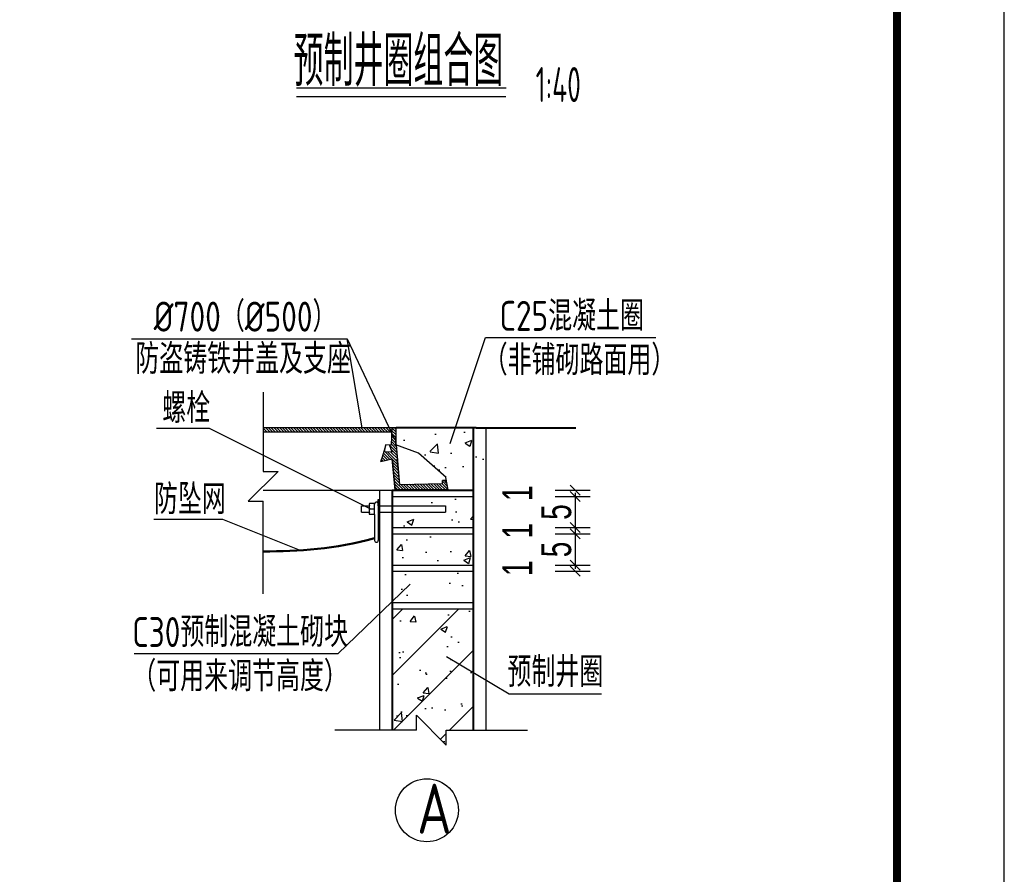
# Model space of a CAD drawing. Extents: x 1086357 to 1139099, y 3355738 to 3395504.
# Tile 8 of 18: x 1100471 to 1104417, y 3364706 to 3368129. Entities that reach past the tile are written whole.
import ezdxf
from ezdxf.enums import TextEntityAlignment as Align

# ---------------------------------------------------------------- set-up
doc = ezdxf.new("R2010")
doc.units = 0
doc.layers.get('0').update_dxf_attribs({"linetype": 'CONTINUOUS'})
doc.layers.get('Defpoints').update_dxf_attribs({"linetype": 'CONTINUOUS'})
doc.layers.add('GPSCOMMON', color=7, linetype='CONTINUOUS')
doc.layers.add('细线', color=3, linetype='CONTINUOUS')
for name, color, linetype, lineweight in [('标注', 7, 'CONTINUOUS', 25), ('粗实线', 1, 'CONTINUOUS', 40), ('粗线', 1, 'CONTINUOUS', 50)]:
    doc.layers.add(name, color=color, linetype=linetype, lineweight=lineweight)
doc.styles.add('gpshz', font='tssdeng.shx', dxfattribs={"width": 0.7, "height": 2.5, "bigfont": 'hztxt.shx'})
doc.styles.add('HZTXT', font='hztxt_e.shx', dxfattribs={"width": 0.7, "bigfont": 'hztxt.shx'})
doc.styles.add('图签', font='txt', dxfattribs={"width": 0.66})
doc.dimstyles.new('0.1', dxfattribs={"dimscale": 0, "dimtxt": 140, "dimasz": 60, "dimexe": 40, "dimexo": 10, "dimgap": 15, "dimtad": 1, "dimdec": 0, "dimlfac": 0.1, "dimzin": 0, "dimdsep": 46, "dimtxsty": 'HZTXT', "dimblk1": 'ARCHTICK', "dimblk2": 'ARCHTICK', "dimsah": 1, "dimcen": -0.09, "dimdle": 15, "dimclrd": 7, "dimclre": 7, "dimclrt": 7, "dimadec": 1, "dimazin": 0, "dimtfac": 1, "dimtdec": 0, "dimtofl": 0, "dimtmove": 2, "dimatfit": 3, "dimldrblk": 'ARCHTICK', "dimfxl": 0, "dimtolj": 1, "dimtzin": 0, "dimarcsym": 0})
pattern_1 = [(50, (996205.32, 3182962.78), (273.277, -23.90863), [28.575, -314.325]), (355, (996205.32, 3182962.78), (-52.86424, 286.58496), [22.86, -251.46]), (100.451, (996228.1, 3182960.8), (220.41375, 262.67503), [24.285, -267.135]), (46.1842, (996205.32, 3183038.98), (406.61856, -63.0635), [42.8625, -471.4875]), (96.6356, (996239.2, 3183033.73), (356.10635, 371.1383), [36.4275, -400.7025]), (351.184, (996205.32, 3183039), (356.1069, 371.1377), [34.29, -377.19]), (21, (996243.42, 3183019.93), (227.42232, -153.39828), [28.575, -314.325]), (326, (996243.42, 3183019.93), (92.70304, 276.28195), [22.86, -251.46]), (71.4514, (996262.38, 3183007.15), (320.12474, 122.8843), [24.285, -267.135]), (37.5, (996205.32, 3182962.78), (4.632905, 126.83256), [0, -248.412, 0, -255.27, 0, -252.4125]), (7.5, (996205.32, 3182962.78), (100.22949, 150.27086), [0, -145.542, 0, -242.697, 0, -96.2025]), (327.5, (996120.36, 3182962.78), (203.385893, -8.593116), [0, -95.25, 0, -297.18, 0, -394.335]), (317.5, (996082.26, 3182962.78), (222.19377, 38.13974), [0, -123.825, 0, -197.358, 0, -280.035])]
pattern_2 = [(135, (898659.783, 2994106.005), (-5.61266008, -5.61266008), [])]

# ---------------------------------------------------------------- blocks, each defined once
blk = doc.blocks.new('*U136')
at = {"color": 0, "linetype": 'Continuous'}
blk.add_lwpolyline([(0, 0), (420, 0), (420, 297), (0, 297)], close=True, dxfattribs=at)
at = {"color": 0, "linetype": 'Continuous', "const_width": 0.75}
blk.add_lwpolyline([(410, 10), (410, 287), (25, 287), (25, 10), (410, 10)], dxfattribs=at)
at = {"color": 0, "linetype": 'Continuous', "style": '图签', "flags": 8}
for tag, p, p2 in [('设计总负责', (130.25, 28.989), (141.113, 28.989)), ('工程名称', (283.25, 28.989), (325.75, 28.989)), ('图纸编号', (345.132, 28.989), (381.757, 28.989)), ('子项名称', (283.25, 20.989), (325.75, 20.989))]:
    blk.add_attdef(tag, text='', height=2.5, dxfattribs=at).set_placement(p, p2, align=Align.FIT)
at = {"color": 0, "linetype": 'Continuous', "ltscale": 0.055, "style": '图签', "flags": 8}
for tag, p, p2 in [('审定', (172.25, 28.989), (183.75, 28.989)), ('设计', (214.25, 28.989), (225.75, 28.989)), ('工程编号', (256.25, 28.989), (266.75, 28.989)), ('版本', (397.866, 28.989), (408.75, 28.989)), ('审核', (172.25, 20.989), (183.75, 20.989)), ('注册工程师', (214.25, 20.989), (225.75, 20.989)), ('设计负责', (130.25, 20.989), (141.113, 20.989)), ('图纸比例', (256.25, 20.989), (266.75, 20.989)), ('专业负责', (130.25, 12.65), (141.113, 12.65)), ('校核', (172.25, 12.65), (183.75, 12.65)), ('注册建筑师', (214.25, 12.65), (225.75, 12.65)), ('出图日期', (256.25, 12.65), (266.75, 12.65))]:
    blk.add_attdef(tag, text='', height=2.5, dxfattribs=at).set_placement(p, p2, align=Align.FIT)
at = {"color": 0, "linetype": 'Continuous', "style": '图签'}
for tag, p, width in [('设计证书', (43.257, 16.372), 1.55), ('咨询证书', (43.257, 12.877), 0.9)]:
    blk.add_attdef(tag, p, '', height=2, dxfattribs=dict(at, width=width))
at = {"color": 0, "linetype": 'Continuous', "style": '图签', "width": 0.85}
for tag, height, p in [('图纸名称_2_1', 2.2, (305.023, 15.122)), ('图纸名称_1_1', 2.5, (305.023, 13.354)), ('图纸名称_2_2', 2.2, (305.023, 11.512))]:
    blk.add_attdef(tag, text='', height=height, dxfattribs=at).set_placement(p, align=Align.CENTER)
blk = doc.blocks.new('_Oblique')
at = {"color": 0, "linetype": 'ByBlock', "lineweight": -2}
blk.add_line((-0.5, -0.5), (0.5, 0.5), dxfattribs=at)
blk = doc.blocks.new('*D385')
at = {"color": 7, "lineweight": -2}
for p, q in [((1102616.7, 3366244.5), (1102756.7, 3366244.5)), ((1102616.7, 3366219.5), (1102756.7, 3366219.5))]:
    blk.add_line(p, q, dxfattribs=at)
at = {"layer": 'Defpoints', "color": 0}
for p in [(1102288.4, 3366244.5), (1102288.4, 3366219.5), (1102696.7, 3366219.5)]:
    blk.add_point(p, dxfattribs=at)
at = {"color": 7, "lineweight": -2, "xscale": 40, "yscale": 40, "zscale": 40}
for p, rotation in [((1102696.7, 3366244.5), 270), ((1102696.7, 3366219.5), 90)]:
    blk.add_blockref('_Oblique', p, dxfattribs=dict(at, rotation=rotation))
at = {"color": 7, "insert": (1102464.7, 3366232.4), "char_height": 120, "attachment_point": 5, "rotation": 90, "style": 'HZTXT'}
blk.add_mtext('\\A1;1', dxfattribs=at)
blk = doc.blocks.new('_ARCHTICK')
at = {"color": 0, "linetype": 'ByBlock', "const_width": 0.15}
blk.add_lwpolyline([(-0.5, -0.5), (0.5, 0.5)], dxfattribs=at)
blk = doc.blocks.new('*D386')
at = {"color": 7, "lineweight": -2}
for p, q in [((1102696.7, 3366234.5), (1102696.7, 3366079.5)), ((1102616.7, 3366219.5), (1102756.7, 3366219.5)), ((1102616.7, 3366094.5), (1102756.7, 3366094.5))]:
    blk.add_line(p, q, dxfattribs=at)
at = {"layer": 'Defpoints', "color": 0}
for p in [(1102288.4, 3366219.5), (1102288.4, 3366094.5), (1102696.7, 3366094.5)]:
    blk.add_point(p, dxfattribs=at)
at = {"color": 7, "lineweight": -2, "xscale": 40, "yscale": 40, "zscale": 40}
for p, rotation in [((1102696.7, 3366219.5), 90), ((1102696.7, 3366094.5), 270)]:
    blk.add_blockref('_Oblique', p, dxfattribs=dict(at, rotation=rotation))
at = {"color": 7, "insert": (1102621.7, 3366157), "char_height": 120, "attachment_point": 5, "rotation": 90, "style": 'HZTXT'}
blk.add_mtext('\\A1;5', dxfattribs=at)
blk = doc.blocks.new('*D387')
at = {"color": 7, "lineweight": -2}
for p, q in [((1102616.7, 3366094.5), (1102756.7, 3366094.5)), ((1102616.7, 3366069.5), (1102756.7, 3366069.5))]:
    blk.add_line(p, q, dxfattribs=at)
at = {"layer": 'Defpoints', "color": 0}
for p in [(1102288.4, 3366094.5), (1102288.4, 3366069.5), (1102696.7, 3366069.5)]:
    blk.add_point(p, dxfattribs=at)
at = {"color": 7, "lineweight": -2, "xscale": 40, "yscale": 40, "zscale": 40}
for p, rotation in [((1102696.7, 3366094.5), 270), ((1102696.7, 3366069.5), 90)]:
    blk.add_blockref('_Oblique', p, dxfattribs=dict(at, rotation=rotation))
at = {"color": 7, "insert": (1102464.7, 3366082), "char_height": 120, "attachment_point": 5, "rotation": 90, "style": 'HZTXT'}
blk.add_mtext('\\A1;1', dxfattribs=at)
blk = doc.blocks.new('*D388')
at = {"color": 7, "lineweight": -2}
for p, q in [((1102696.7, 3366084.5), (1102696.7, 3365929.5)), ((1102616.7, 3366069.5), (1102756.7, 3366069.5)), ((1102616.7, 3365944.5), (1102756.7, 3365944.5))]:
    blk.add_line(p, q, dxfattribs=at)
at = {"layer": 'Defpoints', "color": 0}
for p in [(1102288.4, 3366069.5), (1102288.4, 3365944.5), (1102696.7, 3365944.5)]:
    blk.add_point(p, dxfattribs=at)
at = {"color": 7, "lineweight": -2, "xscale": 40, "yscale": 40, "zscale": 40}
for p, rotation in [((1102696.7, 3366069.5), 90), ((1102696.7, 3365944.5), 270)]:
    blk.add_blockref('_Oblique', p, dxfattribs=dict(at, rotation=rotation))
at = {"color": 7, "insert": (1102621.7, 3366007), "char_height": 120, "attachment_point": 5, "rotation": 90, "style": 'HZTXT'}
blk.add_mtext('\\A1;5', dxfattribs=at)
blk = doc.blocks.new('*D389')
at = {"color": 7, "lineweight": -2}
for p, q in [((1102616.7, 3365944.5), (1102756.7, 3365944.5)), ((1102616.7, 3365919.5), (1102756.7, 3365919.5))]:
    blk.add_line(p, q, dxfattribs=at)
at = {"layer": 'Defpoints', "color": 0}
for p in [(1102288.4, 3365944.5), (1102288.4, 3365919.5), (1102696.7, 3365919.5)]:
    blk.add_point(p, dxfattribs=at)
at = {"color": 7, "lineweight": -2, "xscale": 40, "yscale": 40, "zscale": 40}
for p, rotation in [((1102696.7, 3365944.5), 270), ((1102696.7, 3365919.5), 90)]:
    blk.add_blockref('_Oblique', p, dxfattribs=dict(at, rotation=rotation))
at = {"color": 7, "insert": (1102464.7, 3365932), "char_height": 120, "attachment_point": 5, "rotation": 90, "style": 'HZTXT'}
blk.add_mtext('\\A1;1', dxfattribs=at)
blk = doc.blocks.new('20180504.1601453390')
h = blk.add_hatch()
h.set_pattern_fill('AR-CONC', color=252, scale=1.5, style=0)
h.set_pattern_definition([(50, (898659.78, 2994106), (273.277, -23.90863), [28.575, -314.325]), (355, (898659.78, 2994106), (-52.86424, 286.58496), [22.86, -251.46]), (100.451, (898682.56, 2994104), (220.41375, 262.67503), [24.285, -267.135]), (46.1842, (898659.8, 2994182.2), (406.61856, -63.0635), [42.8625, -471.4875]), (96.6356, (898693.67, 2994176.95), (356.10635, 371.13833), [36.4275, -400.7025]), (351.184, (898659.8, 2994182.2), (356.1069, 371.13768), [34.29, -377.19]), (21, (898697.88, 2994163.15), (227.42232, -153.39828), [28.575, -314.325]), (326, (898697.88, 2994163.15), (92.70304, 276.28195), [22.86, -251.46]), (71.4514, (898716.84, 2994150.37), (320.12474, 122.88429), [24.285, -267.135]), (37.5, (898659.78, 2994106), (4.632905, 126.832558), [0, -248.412, 0, -255.27, 0, -252.4125]), (7.5, (898659.78, 2994106), (100.229494, 150.270862), [0, -145.542, 0, -242.697, 0, -96.2025]), (327.5, (898574.82, 2994106), (203.385893, -8.593116), [0, -95.25, 0, -297.18, 0, -394.335]), (317.5, (898536.72, 2994106), (222.19377, 38.13974), [0, -123.825, 0, -197.358, 0, -280.035])])
h.paths.add_polyline_path([(1102338.361, 3366494.479), (1101980.1, 3366494.479), (1101979.981, 3366426.017), (1102068.67, 3366392.489), (1102179.385, 3366295.245), (1102188.087, 3366244.478), (1102338.361, 3366244.478)])
h = blk.add_hatch()
h.set_pattern_fill('AR-CONC', color=252, scale=1.5, style=0)
h.set_pattern_definition(pattern_1)
h.paths.add_polyline_path([(1102288.361, 3365919.478), (1101963.361, 3365919.478), (1101963.361, 3365794.478), (1102288.361, 3365794.478)])
h.paths.add_polyline_path([(1102288.361, 3366069.478), (1101963.361, 3366069.478), (1101963.361, 3365944.478), (1102288.361, 3365944.478)])
h.paths.add_polyline_path([(1102288.361, 3366219.478), (1101963.361, 3366219.478), (1101963.361, 3366169.478), (1102213.361, 3366169.478), (1102213.361, 3366144.478), (1101963.361, 3366144.478), (1101963.361, 3366094.478), (1102288.361, 3366094.478)])
h = blk.add_hatch()
h.set_pattern_fill('AR-CONC', color=252, scale=1.5, style=0)
h.set_pattern_definition(pattern_1)
h.paths.add_polyline_path([(1102288.361, 3365769.478), (1101963.361, 3365769.478), (1101963.361, 3365283.289), (1102060.727, 3365283.289), (1102060.727, 3365342.821), (1102179.79, 3365223.758), (1102179.79, 3365283.289), (1102288.361, 3365283.289)])
h = blk.add_hatch()
h.set_pattern_fill('ANSI31', color=252, scale=50, style=0)
h.set_pattern_definition([(45, (996205.32, 3182962.78), (-112.2532, 112.2532), [])])
h.paths.add_polyline_path([(1102288.361, 3365769.478), (1101963.361, 3365769.478), (1101963.361, 3365283.289), (1102060.727, 3365283.289), (1102060.727, 3365342.821), (1102179.79, 3365223.758), (1102179.79, 3365283.289), (1102288.361, 3365283.289)])
at = {"layer": '细线', "linetype": 'Continuous', "lineweight": 25}
h = blk.add_hatch(dxfattribs=at)
h.set_pattern_fill('ANSI31', color=256, scale=2.5, angle=90, style=0)
h.set_pattern_definition(pattern_2)
h.paths.add_polyline_path([(1101446.639, 3366494.479), (1101446.639, 3366476.979), (1101961.308, 3366476.979), (1101961.671, 3366494.479)])
h = blk.add_hatch(dxfattribs=at)
h.set_pattern_fill('ANSI31', color=256, scale=2.5, angle=90, style=0)
h.set_pattern_definition(pattern_2)
h.paths.add_polyline_path([(1101980.1, 3366494.479), (1101961.665, 3366494.175), (1101960.237, 3366425.372), (1101953.805, 3366425.458), (1101963.691, 3366396.813), (1101933.504, 3366397.836), (1101938.504, 3366425.663), (1101918.739, 3366359.521), (1101963.425, 3366370.663), (1101975.342, 3366245.663), (1102187.884, 3366245.663), (1102181.456, 3366283.165), (1102164.749, 3366283.165), (1102164.749, 3366270.753), (1101994.436, 3366267.207), (1101980.918, 3366425.663), (1101978.535, 3366426.564)])
for p, q in [((1101579.81, 3367856.525), (1102420.828, 3367856.525)), ((1101579.81, 3367821.052), (1102419.262, 3367821.052)), ((1100919.645, 3366851.1), (1101783.77, 3366851.1)), ((1101842.877, 3366494.479), (1101783.77, 3366851.1)), ((1101783.77, 3366851.1), (1101971.513, 3366451.071)), ((1102195.739, 3366431.878), (1102338.306, 3366855.745)), ((1102338.306, 3366855.745), (1103019.846, 3366855.745)), ((1101446.639, 3366637.494), (1101446.639, 3366319.3)), ((1101231.964, 3366492.128), (1101019.387, 3366492.128)), ((1101875.861, 3366169.478), (1101231.964, 3366492.128)), ((1102338.361, 3366494.479), (1102338.361, 3365283.289)), ((1101506.17, 3366319.3), (1101387.107, 3366200.237)), ((1101446.639, 3366319.3), (1101506.17, 3366319.3)), ((1101913.361, 3366244.478), (1101913.361, 3365283.289)), ((1101387.107, 3366200.237), (1101446.639, 3366200.237)), ((1101446.639, 3365829.014), (1101446.639, 3366200.237)), ((1101963.361, 3366219.478), (1102288.361, 3366219.478)), ((1101285.503, 3366126.735), (1101008.969, 3366126.735)), ((1101592.621, 3366003.8), (1101285.503, 3366126.735)), ((1101963.361, 3366094.478), (1102288.361, 3366094.478)), ((1101963.361, 3366069.478), (1102288.361, 3366069.478)), ((1101963.361, 3365944.478), (1102288.361, 3365944.478)), ((1101963.361, 3365919.478), (1102288.361, 3365919.478)), ((1102035.773, 3365868.605), (1101745.826, 3365589.141)), ((1101963.361, 3365794.478), (1102288.361, 3365794.478)), ((1101963.361, 3365769.478), (1102288.361, 3365769.478)), ((1101963.361, 3365769.478), (1102288.361, 3365769.478)), ((1101745.826, 3365589.141), (1100930.117, 3365589.141)), ((1102180.849, 3365577.948), (1102431.969, 3365429.23)), ((1102431.969, 3365429.23), (1102802.281, 3365429.23)), ((1102060.727, 3365283.289), (1102060.727, 3365342.821)), ((1102060.727, 3365342.821), (1102179.79, 3365223.758)), ((1102060.727, 3365283.289), (1101734.071, 3365283.289)), ((1102179.79, 3365283.289), (1102506.445, 3365283.289)), ((1102179.79, 3365223.758), (1102179.79, 3365283.289))]:
    blk.add_line(p, q)
blk.add_circle((1102102.778, 3364962.286), 126.232)
at = {"layer": '标注'}
for p, q in [((1101907.968, 3366181.555), (1101907.968, 3366206.555)), ((1101907.968, 3366206.555), (1101911.718, 3366206.555)), ((1101911.718, 3366206.555), (1101911.718, 3366131.555)), ((1101840.358, 3366181.555), (1101872.968, 3366181.555)), ((1101840.358, 3366156.555), (1101840.358, 3366181.555)), ((1101840.358, 3366156.555), (1101872.968, 3366156.555)), ((1101872.968, 3366191.473), (1101872.968, 3366191.555)), ((1101892.968, 3366191.555), (1101872.968, 3366191.555)), ((1101872.968, 3366156.354), (1101872.968, 3366181.755)), ((1101892.968, 3366169.055), (1101872.968, 3366169.055)), ((1101892.968, 3366146.555), (1101892.968, 3366191.555)), ((1101892.968, 3366181.555), (1101892.968, 3366189.055)), ((1101907.968, 3366189.055), (1101907.968, 3366043.593)), ((1101911.718, 3366181.555), (1102177.858, 3366181.555)), ((1101911.718, 3366156.555), (1102177.858, 3366156.555)), ((1102177.858, 3366181.555), (1102177.858, 3366156.555)), ((1101872.968, 3366146.555), (1101872.968, 3366146.636)), ((1101892.968, 3366146.555), (1101872.968, 3366146.555)), ((1101892.968, 3366146.555), (1101892.968, 3366043.593)), ((1101911.718, 3366131.555), (1101907.968, 3366131.555))]:
    blk.add_line(p, q, dxfattribs=at)
for centre, radius, start, end in [((1101900.468, 3366189.055), 7.5, 0, 180), ((1101880.735, 3366186.614), 9.162, 147.36655, 212.030379), ((1101880.735, 3366151.495), 9.162, 147.969621, 212.63345), ((1101900.468, 3366043.593), 7.5, 180, 0)]:
    blk.add_arc(centre, radius, start, end, dxfattribs=at)
at = {"layer": '粗实线'}
for p, q in [((1102300.861, 3366494.479), (1101980.1, 3366494.479)), ((1102288.361, 3366494.479), (1102288.361, 3365769.478)), ((1102300.861, 3366494.479), (1102700.029, 3366494.479)), ((1101963.361, 3366244.478), (1102288.361, 3366244.478)), ((1101963.361, 3366244.478), (1101963.361, 3365769.478)), ((1101963.361, 3365769.478), (1101963.361, 3365283.289)), ((1102288.361, 3365769.478), (1102288.361, 3365283.289))]:
    blk.add_line(p, q, dxfattribs=at)
at = {"layer": '粗线'}
blk.add_open_spline([(1101446.639, 3365998.501), (1101588.192, 3366000.663), (1101736.852, 3366008.53), (1101892.968, 3366051.924)], degree=3, dxfattribs=at)
at = {"layer": '细线', "linetype": 'Continuous', "lineweight": 25}
for p, q in [((1101980.1, 3366494.479), (1101446.639, 3366494.479)), ((1101961.308, 3366476.979), (1101446.639, 3366476.979)), ((1101961.665, 3366494.175), (1101960.237, 3366425.372)), ((1101980.1, 3366494.479), (1101961.665, 3366494.175)), ((1101978.535, 3366426.564), (1101980.1, 3366494.479)), ((1101979.979, 3366424.851), (1101980.1, 3366494.479)), ((1101938.504, 3366425.663), (1101918.739, 3366359.521)), ((1101933.532, 3366397.987), (1101938.623, 3366426.327)), ((1101963.691, 3366396.813), (1101933.577, 3366397.833)), ((1101960.237, 3366425.372), (1101938.504, 3366425.663)), ((1101963.691, 3366396.813), (1101953.483, 3366426.391)), ((1102068.67, 3366392.489), (1101978.535, 3366426.564)), ((1101994.436, 3366267.207), (1101980.918, 3366425.663)), ((1102179.513, 3366295.132), (1102068.67, 3366392.489)), ((1101918.739, 3366359.521), (1101922.527, 3366371.38)), ((1101918.739, 3366359.521), (1101963.425, 3366370.663)), ((1101975.455, 3366244.478), (1101963.425, 3366370.663)), ((1101963.425, 3366370.663), (1101975.455, 3366244.478)), ((1101993.786, 3366268.773), (1101983.361, 3366368.759)), ((1101994.436, 3366267.207), (1102164.749, 3366270.753)), ((1102164.749, 3366270.753), (1102164.749, 3366283.165)), ((1102181.456, 3366283.165), (1102164.749, 3366283.165)), ((1102187.884, 3366245.663), (1102179.313, 3366295.663)), ((1102187.884, 3366245.663), (1101975.342, 3366245.663))]:
    blk.add_line(p, q, dxfattribs=at)
at = {"layer": '细线'}
blk.add_line((1101446.639, 3366244.478), (1101975.455, 3366244.478), dxfattribs=at)
at = {"color": 4, "linetype": 'Continuous', "xscale": 43, "yscale": 43, "zscale": 43}
blk.add_blockref('*U136', (1086356.712, 3359982.426), dxfattribs=at)
at = {"style": 'gpshz'}
for s, height, width, p in [('预制井圈组合图', 200, 0.6, (1101568.838, 3367863.3)), ('1:40', 140, 0.6, (1102538.61, 3367799.43)), ('C25混凝土圈', 120, 0.8, (1102393.857, 3366882.838)), ('%%C700（%%C500）', 120, 0.8, (1101008.143, 3366879.761)), ('防盗铸铁井盖及支座', 120, 0.8, (1100934.388, 3366710.476)), ('（非铺砌路面用）', 120, 0.8, (1102330.3, 3366705.401)), (' 螺栓', 120, 0.8, (1100984.235, 3366513.803)), ('防坠网', 120, 0.8, (1101008.969, 3366148.41)), ('C30预制混凝土砌块', 120, 0.8, (1100922.111, 3365616.234)), ('（可用来调节高度）', 120, 0.8, (1100922.111, 3365438.797)), ('预制井圈 ', 120, 0.8, (1102425.681, 3365456.324)), ('A', 200, 0.8, (1102063.87, 3364868.999))]:
    blk.add_text(s, height=height, dxfattribs=dict(at, width=width)).set_placement(p)
for base, p1, p2, picture, middle in [((1102696.725, 3366219.478), (1102288.361, 3366244.478), (1102288.361, 3366219.478), '*D385', (1102464.74, 3366232.361)), ((1102696.725, 3366069.478), (1102288.361, 3366094.478), (1102288.361, 3366069.478), '*D387', (1102464.74, 3366081.978)), ((1102696.725, 3365919.478), (1102288.361, 3365944.478), (1102288.361, 3365919.478), '*D389', (1102464.74, 3365931.978))]:
    dim = blk.add_linear_dim(base=base, p1=p1, p2=p2, angle=90, dimstyle='0.1', override={"dimscale": 1, "dimtxt": 120, "dimasz": 40, "dimexe": 60, "dimexo": 60, "dimlfac": 0.04, "dimzin": 8, "dimblk1": 'Oblique', "dimblk2": 'Oblique', "dimfxl": 80, "dimfxlon": 1})
    dim.commit()
    dim.dimension.update_dxf_attribs({"geometry": picture, "text_midpoint": middle, "dimtype": 160})
for base, p1, p2, picture, middle in [((1102696.725, 3366094.478), (1102288.361, 3366219.478), (1102288.361, 3366094.478), '*D386', (1102621.725, 3366156.978)), ((1102696.725, 3365944.478), (1102288.361, 3366069.478), (1102288.361, 3365944.478), '*D388', (1102621.725, 3366006.978))]:
    dim = blk.add_linear_dim(base=base, p1=p1, p2=p2, angle=90, dimstyle='0.1', override={"dimscale": 1, "dimtxt": 120, "dimasz": 40, "dimexe": 60, "dimexo": 60, "dimlfac": 0.04, "dimzin": 8, "dimblk1": 'Oblique', "dimblk2": 'Oblique', "dimfxl": 80, "dimfxlon": 1})
    dim.commit()
    dim.dimension.update_dxf_attribs({"geometry": picture, "text_midpoint": middle})

msp = doc.modelspace()

# ---------------------------------------------------------------- block references
at = {"layer": 'GPSCOMMON'}
msp.add_blockref('20180504.1601453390', (0, 0), dxfattribs=at)

doc.saveas('drawing.dxf')
